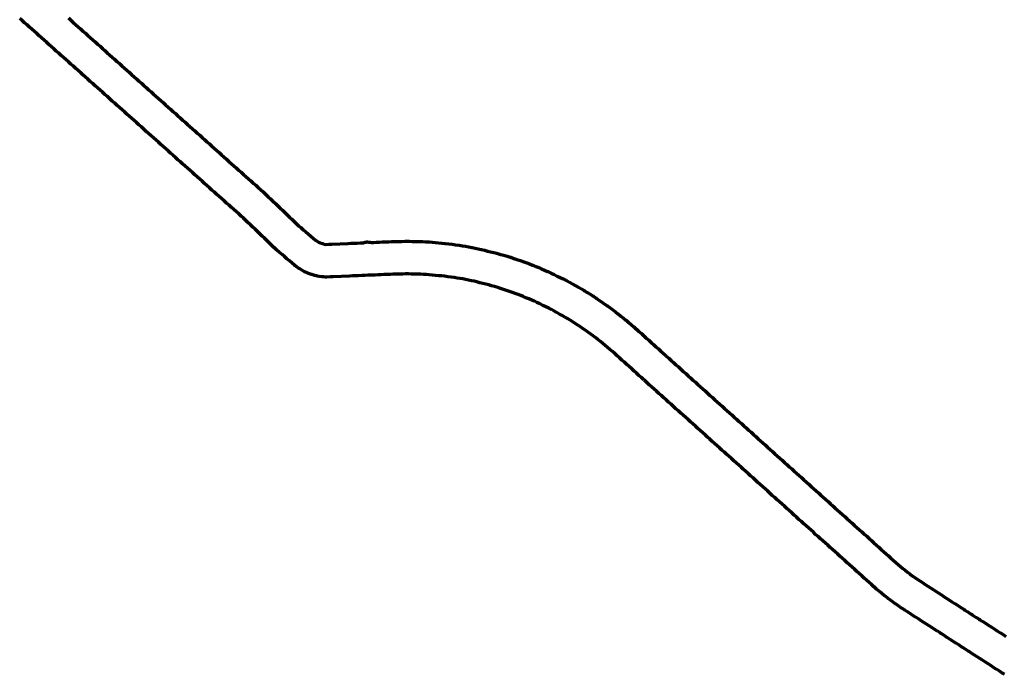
# Model space of a CAD drawing. Header units: metres. Extents: x 98902 to 136161, y 449037 to 499677.
# Tile 22 of 200: x 105136 to 106943, y 480909 to 482111. Entities that reach past the tile are written whole.
import ezdxf

# ---------------------------------------------------------------- set-up
doc = ezdxf.new("R2010")
doc.units = ezdxf.units.M
doc.layers.add('B-WE-OG-INFO_EIS VOORZORGSMAATREGEL-GV', color=7, linetype='Continuous', lineweight=70, true_color=0xfa194b)

msp = doc.modelspace()

# ---------------------------------------------------------------- linework, layer by layer
at = {"layer": 'B-WE-OG-INFO_EIS VOORZORGSMAATREGEL-GV', "flags": 128}
for points in [[(106942.7, 480908.7), (106938, 480911.7), (106938, 480911.7), (106933, 480915), (106927.9, 480918.2), (106922.9, 480921.4), (106917.9, 480924.7), (106917.9, 480924.7), (106912.8, 480927.9), (106907.8, 480931.2), (106902.8, 480934.4), (106897.7, 480937.7), (106893, 480940.7), (106888, 480943.9), (106888, 480943.9), (106883, 480947.2), (106883, 480947.2), (106877.9, 480950.4), (106877.9, 480950.4), (106875.4, 480952), (106870.4, 480955.3), (106870.4, 480955.3), (106865.3, 480958.5), (106865.3, 480958.5), (106864.1, 480959.4), (106864.1, 480959.4), (106858.9, 480962.7), (106858.9, 480962.7), (106853.8, 480966), (106853.8, 480966), (106851.2, 480967.7), (106851.2, 480967.7), (106851, 480967.8), (106850.8, 480967.9), (106848.2, 480969.6), (106848.2, 480969.6), (106843.1, 480972.9), (106843.1, 480972.9), (106837.9, 480976.2), (106837.9, 480976.2), (106836.7, 480977), (106836.7, 480977), (106831.6, 480980.3), (106831.6, 480980.3), (106826.6, 480983.5), (106826.6, 480983.5), (106824.1, 480985.1), (106824.1, 480985.2), (106819, 480988.4), (106819, 480988.4), (106814, 480991.6), (106809.3, 480994.7), (106804.6, 480997.7), (106804.6, 480997.7), (106799.9, 481000.7), (106799.9, 481000.7), (106794.8, 481004), (106794.8, 481004), (106789.8, 481007.2), (106784.8, 481010.5), (106784.8, 481010.5), (106779.7, 481013.7), (106774.7, 481017), (106769.6, 481020.2), (106769.6, 481020.2), (106764.6, 481023.5), (106764.6, 481023.5), (106759.6, 481026.7), (106759.4, 481026.8), (106759.3, 481026.9), (106754.3, 481030.2), (106754.2, 481030.3), (106754.1, 481030.3), (106749.2, 481033.6), (106749, 481033.8), (106748.8, 481033.9), (106743.8, 481037.3), (106743.7, 481037.5), (106743.4, 481037.6), (106738.6, 481041.1), (106738.4, 481041.2), (106738.3, 481041.3), (106733.4, 481044.8), (106733.2, 481045), (106733, 481045.2), (106728.2, 481048.8), (106728.1, 481048.9), (106728, 481048.9), (106723.3, 481052.6), (106723, 481052.9), (106722.7, 481053.1), (106718.1, 481056.9), (106718, 481056.9), (106718, 481056.9), (106713.4, 481060.7), (106713.1, 481061.1), (106712.7, 481061.3), (106708.2, 481065.2), (106703.6, 481069.2), (106703.5, 481069.4), (106703.3, 481069.5), (106698.8, 481073.5), (106698.8, 481073.5), (106698.8, 481073.5), (106694.4, 481077.5), (106689.9, 481081.5), (106685.5, 481085.5), (106681, 481089.5), (106681, 481089.5), (106676.5, 481093.6), (106672.1, 481097.6), (106667.6, 481101.6), (106663.2, 481105.6), (106658.7, 481109.6), (106654.3, 481113.6), (106654.3, 481113.6), (106649.8, 481117.6), (106645.4, 481121.6), (106640.9, 481125.7), (106640.9, 481125.7), (106636.4, 481129.7), (106632, 481133.7), (106627.5, 481137.7), (106627.5, 481137.7), (106623.1, 481141.7), (106618.6, 481145.7), (106614.2, 481149.7), (106614.2, 481149.7), (106609.7, 481153.7), (106609.7, 481153.7), (106605.3, 481157.7), (106600.8, 481161.8), (106600.8, 481161.8), (106596.3, 481165.8), (106592.2, 481169.5), (106588, 481173.3), (106583.6, 481177.3), (106579.1, 481181.3), (106579.1, 481181.3), (106579.1, 481181.3), (106574.7, 481185.3), (106574.7, 481185.3), (106570.2, 481189.3), (106565.7, 481193.3), (106561.3, 481197.3), (106561.3, 481197.3), (106556.8, 481201.3), (106552.4, 481205.3), (106547.9, 481209.4), (106547.9, 481209.4), (106543.5, 481213.4), (106539, 481217.4), (106534.6, 481221.4), (106534.6, 481221.4), (106530.1, 481225.4), (106525.6, 481229.4), (106521.2, 481233.4), (106516.7, 481237.4), (106512.3, 481241.4), (106512.3, 481241.4), (106507.8, 481245.5), (106507.8, 481245.5), (106503.4, 481249.5), (106499.2, 481253.2), (106499.2, 481253.2), (106494.8, 481257.2), (106490.3, 481261.2), (106485.8, 481265.2), (106485.8, 481265.2), (106481.4, 481269.3), (106481.4, 481269.3), (106476.9, 481273.3), (106472.5, 481277.3), (106468, 481281.3), (106463.6, 481285.3), (106463.6, 481285.3), (106459.4, 481289), (106459.4, 481289), (106455.2, 481292.8), (106450.8, 481296.8), (106450.8, 481296.8), (106446.3, 481300.8), (106441.9, 481304.8), (106437.7, 481308.6), (106433.3, 481312.6), (106428.8, 481316.6), (106428.8, 481316.6), (106424.4, 481320.6), (106419.9, 481324.6), (106415.4, 481328.6), (106415.4, 481328.6), (106411, 481332.6), (106406.5, 481336.6), (106402.4, 481340.4), (106397.9, 481344.4), (106397.9, 481344.4), (106393.5, 481348.4), (106389, 481352.4), (106384.6, 481356.4), (106384.5, 481356.4), (106380.1, 481360.4), (106375.6, 481364.5), (106375.6, 481364.5), (106371.2, 481368.5), (106371.2, 481368.5), (106366.7, 481372.5), (106362.3, 481376.5), (106362.3, 481376.5), (106357.8, 481380.5), (106353.4, 481384.5), (106348.9, 481388.5), (106344.4, 481392.5), (106340, 481396.6), (106335.5, 481400.6), (106331.1, 481404.6), (106331.1, 481404.6), (106326.6, 481408.6), (106322.2, 481412.6), (106317.7, 481416.6), (106317.7, 481416.6), (106313.3, 481420.6), (106308.8, 481424.6), (106304.3, 481428.6), (106299.9, 481432.7), (106295.4, 481436.7), (106291, 481440.7), (106291, 481440.7), (106291, 481440.7), (106286.5, 481444.7), (106282.1, 481448.7), (106281, 481449.7), (106276.5, 481453.7), (106276.5, 481453.7), (106276.5, 481453.7), (106272, 481457.7), (106267.6, 481461.7), (106263.1, 481465.8), (106258.7, 481469.8), (106254.2, 481473.8), (106254.2, 481473.8), (106249.7, 481477.8), (106245.3, 481481.8), (106245.3, 481481.8), (106240.8, 481485.8), (106240.8, 481485.8), (106236.4, 481489.9), (106231.9, 481493.9), (106231.9, 481493.9), (106227.6, 481497.7), (106223.3, 481501.5), (106218.7, 481505.4), (106214.5, 481509.1), (106210.3, 481512.6), (106205.7, 481516.3), (106201.2, 481520), (106196.9, 481523.5), (106192.7, 481526.6), (106192.7, 481526.6), (106187.9, 481530.3), (106183.6, 481533.5), (106179.2, 481536.6), (106179.2, 481536.6), (106174.3, 481540), (106169.4, 481543.4), (106164.5, 481546.8), (106164.5, 481546.8), (106159.8, 481550), (106155.3, 481553), (106150.5, 481556), (106145.6, 481559.1), (106140.8, 481562), (106135.9, 481564.9), (106131, 481567.8), (106126.2, 481570.5), (106121, 481573.4), (106115.9, 481576.2), (106111.3, 481578.7), (106106.4, 481581.1), (106106.4, 481581.1), (106101, 481583.7), (106095.6, 481586.3), (106095.6, 481586.3), (106090.2, 481589), (106084.8, 481591.6), (106080.2, 481593.9), (106075.4, 481595.9), (106075.4, 481595.9), (106069.8, 481598.3), (106069.8, 481598.3), (106064.7, 481600.4), (106059.8, 481602.5), (106055.1, 481604.4), (106050.2, 481606.3), (106050.2, 481606.3), (106044.9, 481608.3), (106039.8, 481610.2), (106034.6, 481612), (106034.6, 481612), (106029, 481613.9), (106023.3, 481615.8), (106018.2, 481617.5), (106012.9, 481619.1), (106007.2, 481620.8), (106007.2, 481620.8), (106001.5, 481622.5), (105996.5, 481623.9), (105991.2, 481625.2), (105985.3, 481626.7), (105979.9, 481628), (105974.5, 481629.3), (105969.5, 481630.6), (105964.5, 481631.6), (105959.3, 481632.7), (105954, 481633.8), (105948.9, 481634.8), (105943.7, 481635.6), (105943.7, 481635.6), (105938.2, 481636.6), (105938.2, 481636.6), (105938.2, 481636.6), (105932.8, 481637.5), (105927.4, 481638.2), (105927.4, 481638.2), (105921.4, 481639), (105915.5, 481639.8), (105915.5, 481639.8), (105910.2, 481640.5), (105904.9, 481640.9), (105898.9, 481641.5), (105898.9, 481641.5), (105898.9, 481641.5), (105892.9, 481642), (105887.3, 481642.5), (105882.3, 481642.9), (105877.3, 481643.2), (105877.3, 481643.2), (105871.8, 481643.5), (105871.8, 481643.5), (105866.2, 481643.7), (105860.7, 481643.8), (105854.7, 481643.9), (105849.4, 481644), (105843.9, 481644), (105838.2, 481643.9), (105832.2, 481643.8), (105832.2, 481643.8), (105832.2, 481643.8), (105826.3, 481643.7), (105820.6, 481643.5), (105815.3, 481643.3), (105809.7, 481643.1), (105804.1, 481642.8), (105798.5, 481642.6), (105792.9, 481642.4), (105787.3, 481642.1), (105787.3, 481642.1), (105787.3, 481642.1), (105787.3, 481642.1), (105787.3, 481642.1), (105787.1, 481642.2), (105786.8, 481642.1), (105783.9, 481642), (105783.6, 481642), (105783.4, 481642), (105777.8, 481641.7), (105777.8, 481641.7), (105777.8, 481641.7), (105777.3, 481641.8), (105776.7, 481641.7), (105776.3, 481641.7), (105775.8, 481641.6), (105774.4, 481641.6), (105774.4, 481641.6), (105774.4, 481641.6), (105768.9, 481641.4), (105768.9, 481641.4), (105763.4, 481641.1), (105757.5, 481640.9), (105757.5, 481640.9), (105757.5, 481640.9), (105752, 481640.7), (105752, 481640.7), (105746.5, 481640.4), (105746.5, 481640.4), (105746.5, 481640.4), (105741, 481640.2), (105741, 481640.2), (105711.2, 481638.9), (105705.3, 481638.7), (105699.4, 481638.4), (105696.5, 481638.3), (105693.4, 481638.7), (105691, 481638.6), (105685.5, 481639.4), (105685.4, 481639.4), (105685.2, 481639.4), (105682.2, 481639.9), (105680.1, 481640.7), (105677.4, 481641.1), (105671.8, 481642.9), (105671.4, 481643.1), (105671, 481643.2), (105665.4, 481645.2), (105664.7, 481645.7), (105663.8, 481645.9), (105658.4, 481648.2), (105656.7, 481649.4), (105654.7, 481650.2), (105649.7, 481653.2), (105649.1, 481653.7), (105648.6, 481653.9), (105643.7, 481657.2), (105642.8, 481658.1), (105641.6, 481658.7), (105640.5, 481659.7), (105640.2, 481660), (105639.8, 481660.2), (105635.2, 481664.2), (105630.7, 481668.1), (105626.1, 481672), (105621.5, 481675.9), (105621.5, 481675.9), (105617, 481679.8), (105617, 481679.8), (105612.4, 481683.7), (105612.4, 481683.7), (105607.8, 481687.6), (105607.4, 481688.1), (105606.8, 481688.5), (105602.4, 481692.6), (105602.3, 481692.8), (105602.2, 481692.8), (105597.9, 481697), (105593.5, 481701.2), (105593.5, 481701.2), (105589.2, 481705.3), (105589.2, 481705.3), (105589.2, 481705.3), (105584.9, 481709.5), (105584.9, 481709.5), (105580.5, 481713.6), (105576.2, 481717.8), (105576.2, 481717.8), (105571.9, 481722), (105567.5, 481726.1), (105563.2, 481730.3), (105558.9, 481734.4), (105554.6, 481738.6), (105554.5, 481738.6), (105550.2, 481742.8), (105550.2, 481742.8), (105546.3, 481746.6), (105542.2, 481750.2), (105542.2, 481750.2), (105537.7, 481754.2), (105537.7, 481754.2), (105533.2, 481758.2), (105528.8, 481762.2), (105524.3, 481766.2), (105519.8, 481770.2), (105519.8, 481770.2), (105515.3, 481774.2), (105515.3, 481774.2), (105510.9, 481778.2), (105506.4, 481782.2), (105501.9, 481786.2), (105497.4, 481790.2), (105492.9, 481794.2), (105488.5, 481798.2), (105484, 481802.2), (105484, 481802.2), (105479.5, 481806.2), (105475, 481810.2), (105470.6, 481814.2), (105466.1, 481818.2), (105461.6, 481822.2), (105457.1, 481826.2), (105457.1, 481826.2), (105457.1, 481826.2), (105452.6, 481830.2), (105448.2, 481834.2), (105443.7, 481838.2), (105439.2, 481842.2), (105439.2, 481842.2), (105434.7, 481846.2), (105430.6, 481849.9), (105426.1, 481853.9), (105421.6, 481857.9), (105421.6, 481857.9), (105417.1, 481861.9), (105417.1, 481862), (105412.6, 481866), (105408.2, 481870), (105403.7, 481874), (105403.7, 481874), (105399.2, 481878), (105394.7, 481882), (105394.7, 481882), (105390.3, 481886), (105390.3, 481886), (105385.8, 481890), (105381.3, 481894), (105381.3, 481894), (105376.8, 481898), (105372.3, 481902), (105367.9, 481906), (105367.9, 481906), (105363.4, 481910), (105363.4, 481910), (105363.4, 481910), (105358.9, 481914), (105354.4, 481918), (105350, 481922), (105345.5, 481926), (105341.3, 481929.7), (105336.8, 481933.7), (105332.3, 481937.7), (105327.9, 481941.7), (105327.9, 481941.7), (105323.4, 481945.7), (105318.9, 481949.7), (105314.4, 481953.7), (105310, 481957.7), (105310, 481957.7), (105305.5, 481961.7), (105301, 481965.7), (105301, 481965.7), (105301, 481965.7), (105296.5, 481969.7), (105296.5, 481969.7), (105292, 481973.7), (105292, 481973.7), (105287.6, 481977.7), (105283.1, 481981.7), (105278.6, 481985.7), (105274.1, 481989.7), (105274.1, 481989.7), (105269.7, 481993.7), (105269.7, 481993.7), (105265.2, 481997.7), (105260.7, 482001.7), (105256.2, 482005.7), (105251.7, 482009.7), (105247.6, 482013.5), (105243.1, 482017.5), (105238.6, 482021.5), (105238.6, 482021.5), (105234.1, 482025.5), (105229.7, 482029.5), (105225.2, 482033.5), (105220.7, 482037.5), (105216.2, 482041.5), (105211.7, 482045.5), (105207.3, 482049.5), (105202.8, 482053.5), (105202.8, 482053.5), (105198.3, 482057.5), (105193.8, 482061.5), (105193.8, 482061.5), (105189.4, 482065.5), (105189.3, 482065.5), (105184.9, 482069.5), (105180.4, 482073.5), (105180.4, 482073.5), (105175.9, 482077.5), (105171.4, 482081.5), (105171.4, 482081.5), (105167, 482085.5), (105162.5, 482089.5), (105158, 482093.5), (105158, 482093.5), (105153.5, 482097.5), (105153.5, 482097.5), (105153.5, 482097.5), (105149.1, 482101.5), (105149.1, 482101.5), (105144.6, 482105.5), (105144.6, 482105.5), (105140.1, 482109.5), (105140.1, 482109.5), (105135.6, 482113.5)], [(105224.9, 482114.2), (105229.3, 482110.2), (105229.3, 482110.2), (105233.8, 482106.2), (105233.8, 482106.2), (105238.3, 482102.2), (105242.8, 482098.2), (105242.8, 482098.2), (105247.2, 482094.2), (105251.7, 482090.2), (105251.7, 482090.2), (105256.2, 482086.2), (105260.7, 482082.2), (105265.1, 482078.2), (105265.2, 482078.2), (105269.6, 482074.2), (105274.1, 482070.2), (105278.6, 482066.2), (105283.1, 482062.2), (105287.5, 482058.2), (105291.7, 482054.5), (105291.7, 482054.5), (105296.2, 482050.5), (105300.7, 482046.5), (105305.2, 482042.5), (105309.6, 482038.5), (105309.6, 482038.5), (105314.1, 482034.5), (105314.1, 482034.5), (105318.6, 482030.5), (105323.1, 482026.5), (105327.5, 482022.5), (105332, 482018.5), (105336.5, 482014.5), (105336.5, 482014.4), (105341, 482010.5), (105341, 482010.5), (105345.5, 482006.4), (105345.5, 482006.4), (105349.9, 482002.4), (105349.9, 482002.4), (105354.4, 481998.4), (105354.4, 481998.4), (105358.9, 481994.4), (105363.4, 481990.4), (105363.4, 481990.4), (105367.8, 481986.4), (105372.3, 481982.4), (105376.8, 481978.4), (105381.3, 481974.4), (105385.5, 481970.7), (105389.9, 481966.7), (105394.4, 481962.7), (105398.9, 481958.7), (105403.4, 481954.7), (105403.4, 481954.7), (105407.8, 481950.7), (105407.8, 481950.7), (105407.8, 481950.7), (105412.3, 481946.7), (105416.8, 481942.7), (105421.3, 481938.7), (105425.8, 481934.7), (105430.2, 481930.7), (105430.2, 481930.7), (105434.7, 481926.7), (105434.7, 481926.7), (105439.2, 481922.7), (105439.2, 481922.7), (105443.7, 481918.7), (105443.7, 481918.7), (105448.1, 481914.7), (105448.1, 481914.7), (105452.6, 481910.7), (105452.6, 481910.7), (105457.1, 481906.7), (105457.1, 481906.7), (105461.6, 481902.7), (105461.6, 481902.7), (105466.1, 481898.7), (105466.1, 481898.7), (105466.1, 481898.7), (105470.5, 481894.7), (105470.5, 481894.7), (105474.7, 481891), (105479.2, 481887), (105479.2, 481887), (105479.2, 481887), (105483.7, 481883), (105488.1, 481879), (105492.6, 481874.9), (105497.1, 481871), (105497.1, 481870.9), (105501.6, 481866.9), (105501.6, 481866.9), (105501.6, 481866.9), (105506.1, 481862.9), (105506.1, 481862.9), (105510.5, 481858.9), (105510.5, 481858.9), (105515, 481854.9), (105515, 481854.9), (105519.5, 481850.9), (105524, 481846.9), (105524, 481846.9), (105528.4, 481842.9), (105532.9, 481838.9), (105532.9, 481838.9), (105537.4, 481834.9), (105541.9, 481830.9), (105546.4, 481826.9), (105550.8, 481822.9), (105555.3, 481818.9), (105555.3, 481818.9), (105559.8, 481814.9), (105564.3, 481810.9), (105568.7, 481806.9), (105573.2, 481802.9), (105577.7, 481798.9), (105577.7, 481798.9), (105582.2, 481794.9), (105582.2, 481794.9), (105582.2, 481794.9), (105586.7, 481790.9), (105587, 481790.5), (105587.4, 481790.2), (105591.8, 481786), (105591.8, 481786), (105596.1, 481781.9), (105600.4, 481777.7), (105604.8, 481773.6), (105609.1, 481769.4), (105609.1, 481769.4), (105613.4, 481765.2), (105613.4, 481765.2), (105617.8, 481761.1), (105617.8, 481761.1), (105622.1, 481756.9), (105626.4, 481752.8), (105626.4, 481752.8), (105630.8, 481748.6), (105630.8, 481748.6), (105635.1, 481744.4), (105635.1, 481744.4), (105639.4, 481740.3), (105643.6, 481736.2), (105647.4, 481732.7), (105651.4, 481729.3), (105656, 481725.4), (105660.5, 481721.5), (105665.1, 481717.6), (105669.7, 481713.7), (105674.2, 481709.7), (105678.3, 481706.2), (105681.6, 481704.1), (105684.2, 481702.4), (105686.9, 481701.3), (105691.2, 481699.7), (105693.9, 481698.8), (105694.2, 481698.7), (105696.7, 481698.4), (105696.9, 481698.4), (105702.8, 481698.6), (105708.7, 481698.9), (105738.5, 481700.1), (105738.5, 481700.1), (105738.5, 481700.1), (105744, 481700.4), (105744, 481700.4), (105749.5, 481700.6), (105749.5, 481700.6), (105749.5, 481700.6), (105755, 481700.8), (105755, 481700.8), (105760.9, 481701.1), (105766.3, 481701.3), (105766.9, 481701.4), (105767.4, 481701.7), (105767.8, 481701.7), (105769.8, 481702.5), (105771.3, 481702.4), (105773, 481702.8), (105773.4, 481702.7), (105773.8, 481702.8), (105776.4, 481702.4), (105779.1, 481702.7), (105781.3, 481701.9), (105781.5, 481701.9), (105781.5, 481701.9), (105784.3, 481702.1), (105784.3, 481702.1), (105784.3, 481702.1), (105784.3, 481702.1), (105784.4, 481702.1), (105784.6, 481702), (105784.8, 481702.1), (105790.4, 481702.3), (105790.4, 481702.3), (105796, 481702.5), (105801.6, 481702.8), (105807.2, 481703), (105807.2, 481703), (105807.2, 481703), (105812.8, 481703.2), (105818.4, 481703.5), (105818.6, 481703.4), (105818.8, 481703.5), (105824.8, 481703.6), (105824.9, 481703.6), (105825, 481703.7), (105831, 481703.8), (105837, 481703.9), (105837, 481703.9), (105837, 481703.9), (105843, 481704), (105843.3, 481704), (105843.6, 481704), (105849.6, 481704), (105849.9, 481704), (105850.2, 481704), (105855.8, 481703.9), (105861.8, 481703.8), (105867.8, 481703.7), (105868.2, 481703.6), (105868.6, 481703.7), (105874.6, 481703.4), (105874.7, 481703.4), (105874.7, 481703.4), (105880.3, 481703.1), (105880.3, 481703.1), (105880.3, 481703.1), (105885.9, 481702.8), (105886.5, 481702.7), (105887, 481702.8), (105892.6, 481702.3), (105898.2, 481701.8), (105904.2, 481701.2), (105904.2, 481701.2), (105910.2, 481700.7), (105916.1, 481700.2), (105916.7, 481700), (105917.3, 481700.1), (105923.3, 481699.3), (105923.4, 481699.3), (105923.4, 481699.3), (105929.4, 481698.5), (105929.4, 481698.5), (105929.4, 481698.5), (105935.3, 481697.7), (105935.3, 481697.7), (105935.4, 481697.7), (105941.3, 481696.9), (105941.8, 481696.7), (105942.3, 481696.7), (105948.2, 481695.7), (105953.7, 481694.8), (105953.7, 481694.8), (105953.7, 481694.8), (105959.2, 481693.9), (105959.6, 481693.7), (105960, 481693.7), (105965.5, 481692.6), (105965.6, 481692.6), (105965.7, 481692.6), (105971.2, 481691.5), (105976.7, 481690.4), (105976.9, 481690.3), (105977.1, 481690.3), (105982.6, 481689.1), (105983, 481688.9), (105983.4, 481688.9), (105988.8, 481687.6), (105994.3, 481686.2), (105999.7, 481684.9), (106005.5, 481683.5), (106005.5, 481683.5), (106011.4, 481682), (106011.9, 481681.8), (106012.5, 481681.7), (106018.2, 481680.1), (106018.3, 481680), (106018.5, 481680), (106024.2, 481678.3), (106024.2, 481678.3), (106030, 481676.6), (106030, 481676.6), (106035.7, 481674.9), (106036.2, 481674.7), (106036.7, 481674.6), (106042.4, 481672.7), (106042.4, 481672.7), (106042.5, 481672.7), (106048.2, 481670.7), (106053.9, 481668.8), (106053.9, 481668.8), (106054, 481668.8), (106059.6, 481666.8), (106060.1, 481666.6), (106060.6, 481666.5), (106066.2, 481664.4), (106071.4, 481662.4), (106076.7, 481660.4), (106077, 481660.2), (106077.3, 481660.1), (106082.5, 481658), (106082.7, 481657.9), (106082.9, 481657.9), (106088.1, 481655.7), (106093.2, 481653.5), (106093.3, 481653.5), (106098.8, 481651.2), (106098.8, 481651.2), (106098.8, 481651.2), (106104.3, 481648.8), (106105, 481648.4), (106105.8, 481648.1), (106111.1, 481645.5), (106116.5, 481642.9), (106116.5, 481642.9), (106121.9, 481640.3), (106121.9, 481640.2), (106127.3, 481637.6), (106132.7, 481635), (106132.7, 481635), (106138.1, 481632.4), (106138.6, 481632), (106139.2, 481631.8), (106144.4, 481629), (106144.6, 481628.9), (106144.7, 481628.8), (106150, 481626), (106155.2, 481623.1), (106155.3, 481623), (106155.4, 481622.9), (106160.7, 481620), (106160.9, 481619.8), (106161.2, 481619.7), (106166.4, 481616.6), (106171.6, 481613.6), (106171.8, 481613.4), (106172.1, 481613.3), (106177.2, 481610.1), (106177.3, 481610), (106177.4, 481610), (106182.5, 481606.8), (106187.6, 481603.6), (106187.8, 481603.3), (106188.1, 481603.2), (106193.1, 481599.9), (106193.4, 481599.7), (106193.7, 481599.5), (106198.6, 481596.1), (106198.6, 481596.1), (106203.5, 481592.7), (106203.5, 481592.7), (106208.5, 481589.3), (106208.5, 481589.3), (106213.4, 481585.9), (106213.4, 481585.9), (106213.5, 481585.8), (106218.4, 481582.4), (106218.8, 481582), (106219.4, 481581.7), (106224.2, 481578.1), (106229, 481574.4), (106229, 481574.4), (106233.4, 481571), (106233.7, 481570.8), (106234, 481570.6), (106238.7, 481566.8), (106238.8, 481566.7), (106238.9, 481566.7), (106243.6, 481562.9), (106248.2, 481559.1), (106248.3, 481559), (106248.4, 481559), (106253, 481555.2), (106253.3, 481554.8), (106253.6, 481554.6), (106258.2, 481550.7), (106262.7, 481546.7), (106267.2, 481542.8), (106267.4, 481542.6), (106267.6, 481542.5), (106272, 481538.5), (106272, 481538.5), (106272, 481538.5), (106276.5, 481534.4), (106281, 481530.4), (106285.4, 481526.4), (106289.9, 481522.4), (106294.3, 481518.4), (106298.8, 481514.4), (106303.3, 481510.4), (106307.7, 481506.3), (106312.2, 481502.3), (106316.6, 481498.3), (106321.1, 481494.3), (106321.1, 481494.3), (106322.2, 481493.3), (106322.2, 481493.3), (106326.7, 481489.3), (106326.7, 481489.3), (106331.1, 481485.3), (106335.6, 481481.3), (106340, 481477.2), (106340, 481477.2), (106340, 481477.2), (106344.5, 481473.2), (106348.9, 481469.2), (106353.4, 481465.2), (106357.9, 481461.2), (106362.3, 481457.2), (106366.8, 481453.2), (106371.2, 481449.2), (106375.7, 481445.2), (106380.1, 481441.1), (106380.1, 481441.1), (106384.6, 481437.1), (106389.1, 481433.1), (106393.5, 481429.1), (106393.5, 481429.1), (106398, 481425.1), (106402.4, 481421.1), (106406.9, 481417.1), (106406.9, 481417.1), (106411.3, 481413.1), (106411.3, 481413.1), (106415.8, 481409.1), (106420.2, 481405), (106420.2, 481405), (106424.7, 481401), (106424.7, 481401), (106429.2, 481397), (106433.6, 481393), (106433.6, 481393), (106438.1, 481389), (106438.1, 481389), (106442.5, 481385), (106446.7, 481381.2), (106451.1, 481377.2), (106451.1, 481377.2), (106455.6, 481373.2), (106460, 481369.2), (106464.5, 481365.2), (106464.5, 481365.2), (106464.5, 481365.2), (106469, 481361.2), (106469, 481361.2), (106473.4, 481357.2), (106477.9, 481353.2), (106482, 481349.4), (106486.5, 481345.4), (106490.9, 481341.4), (106490.9, 481341.4), (106495.4, 481337.4), (106499.6, 481333.6), (106503.7, 481329.9), (106508.2, 481325.9), (106508.2, 481325.9), (106512.6, 481321.9), (106517.1, 481317.9), (106521.5, 481313.8), (106521.5, 481313.8), (106521.5, 481313.8), (106526, 481309.8), (106530.4, 481305.8), (106534.9, 481301.8), (106534.9, 481301.8), (106539.4, 481297.8), (106543.5, 481294.1), (106543.5, 481294.1), (106548, 481290), (106548, 481290), (106552.4, 481286), (106556.9, 481282), (106556.9, 481282), (106561.3, 481278), (106565.8, 481274), (106570.2, 481270), (106570.3, 481270), (106574.7, 481266), (106574.7, 481266), (106579.2, 481262), (106583.6, 481258), (106588.1, 481253.9), (106588.1, 481253.9), (106592.5, 481249.9), (106597, 481245.9), (106601.4, 481241.9), (106605.9, 481237.9), (106605.9, 481237.9), (106610.3, 481233.9), (106614.8, 481229.9), (106619.3, 481225.9), (106619.3, 481225.9), (106623.7, 481221.9), (106628.2, 481217.8), (106632.3, 481214.1), (106632.3, 481214.1), (106636.5, 481210.4), (106640.9, 481206.3), (106645.4, 481202.3), (106649.9, 481198.3), (106649.9, 481198.3), (106649.9, 481198.3), (106654.3, 481194.3), (106658.8, 481190.3), (106663.2, 481186.3), (106667.7, 481182.3), (106672.1, 481178.3), (106672.1, 481178.3), (106676.6, 481174.3), (106681, 481170.2), (106685.5, 481166.2), (106690, 481162.2), (106690, 481162.2), (106694.4, 481158.2), (106698.9, 481154.2), (106703.3, 481150.2), (106707.8, 481146.2), (106712.2, 481142.2), (106716.7, 481138.2), (106716.7, 481138.2), (106721.1, 481134.1), (106725.6, 481130.1), (106730.1, 481126.1), (106730.1, 481126.1), (106734.5, 481122.1), (106738.9, 481118.1), (106738.9, 481118.1), (106743.2, 481114.3), (106747.6, 481110.5), (106751.8, 481106.8), (106756.1, 481103.3), (106756.1, 481103.3), (106760.4, 481099.8), (106764.6, 481096.5), (106764.6, 481096.5), (106769.1, 481093), (106773.6, 481089.8), (106778.1, 481086.5), (106782.7, 481083.4), (106787.4, 481080.2), (106792.2, 481077.1), (106797.1, 481073.9), (106797.1, 481073.9), (106802.1, 481070.7), (106802.1, 481070.7), (106807.2, 481067.4), (106812.2, 481064.2), (106812.2, 481064.2), (106817.3, 481060.9), (106822.3, 481057.7), (106827.3, 481054.4), (106827.3, 481054.4), (106832.4, 481051.2), (106837.1, 481048.1), (106837.1, 481048.1), (106841.8, 481045.1), (106846.5, 481042.1), (106851.5, 481038.8), (106856.6, 481035.6), (106859.1, 481034), (106859.1, 481034), (106864.1, 481030.7), (106864.1, 481030.7), (106869.2, 481027.5), (106869.2, 481027.5), (106870.4, 481026.7), (106870.4, 481026.7), (106875.6, 481023.3), (106875.6, 481023.3), (106880.7, 481020), (106880.7, 481020), (106883.3, 481018.4), (106883.3, 481018.4), (106883.3, 481018.4), (106883.5, 481018.2), (106883.7, 481018.1), (106886.3, 481016.4), (106886.3, 481016.4), (106891.4, 481013.1), (106891.4, 481013.1), (106896.6, 481009.8), (106897.9, 481009), (106902.9, 481005.7), (106902.9, 481005.7), (106907.9, 481002.5), (106910.4, 481000.9), (106915.5, 480997.6), (106915.5, 480997.6), (106920.5, 480994.4), (106920.5, 480994.4), (106925.5, 480991.1), (106925.5, 480991.1), (106930.2, 480988.1), (106930.2, 480988.1), (106935.3, 480984.9), (106940.3, 480981.6), (106945.3, 480978.4)]]:
    msp.add_lwpolyline(points, dxfattribs=at)

doc.saveas('drawing.dxf')
